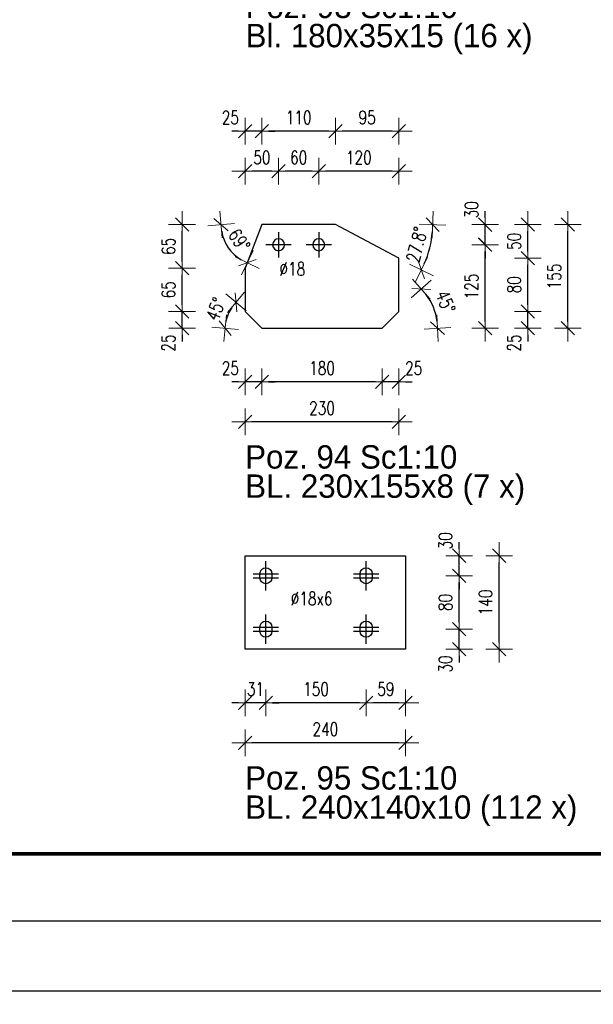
# Model space of a CAD drawing. Header units: millimetres. Extents: x 3515 to 4269, y 13087 to 13548.
# Tile 6 of 20: x 3919 to 4005, y 13087 to 13234. Entities that reach past the tile are written whole.
import ezdxf

# ---------------------------------------------------------------- set-up
doc = ezdxf.new("R2010")
doc.units = ezdxf.units.MM
doc.header["$LTSCALE"] = 10
doc.linetypes.add('MITTE', pattern=[2, 1.25, -0.25, 0.25, -0.25])
doc.layers.get('Defpoints').update_dxf_attribs({"color": 1})
doc.layers.add('_FORMATKA', color=8, linetype='Continuous', plot=False)
for name, color, linetype, lineweight in [('_RAMKA', 7, 'Continuous', 35), ('PS_DIM', 4, 'Continuous', 13), ('PS_SOLID', 7, 'Continuous', 30)]:
    doc.layers.add(name, color=color, linetype=linetype, lineweight=lineweight)
doc.layers.add('PS_MID', color=5, linetype='MITTE')
doc.layers.add('PS_PLATE', color=1, linetype='Continuous')
doc.styles.add('simplex', font='simplex.shx', dxfattribs={"width": 0.75})
doc.dimstyles.new('1_10_PRZ', dxfattribs={"dimtxt": 2, "dimasz": 1, "dimexe": 2, "dimexo": 5, "dimgap": 1, "dimtad": 1, "dimdec": 0, "dimlfac": 10, "dimtxsty": 'simplex', "dimblk": 'dimznak', "dimcen": 2, "dimse1": 1, "dimse2": 1, "dimclrt": 3, "dimadec": 1, "dimazin": 0, "dimtfac": 1, "dimtdec": 0, "dimtix": 1, "dimtmove": 2, "dimatfit": 3, "dimldrblk": 'dim-grot', "dimfxl": 1, "dimarcsym": 0})
doc.dimstyles.new('1_10_PRZ_DS1-LS10', dxfattribs={"dimtxt": 2, "dimasz": 1, "dimexe": 2, "dimexo": 5, "dimgap": 1, "dimtad": 1, "dimdec": 0, "dimlfac": 10, "dimtxsty": 'simplex', "dimblk": 'dimznak', "dimcen": 2, "dimse1": 1, "dimse2": 1, "dimclrt": 3, "dimadec": 1, "dimazin": 0, "dimtfac": 1, "dimtdec": 0, "dimtix": 1, "dimtmove": 2, "dimatfit": 3, "dimldrblk": 'dim-grot', "dimfxl": 1, "dimarcsym": 0})

# ---------------------------------------------------------------- blocks, each defined once
blk = doc.blocks.new('dimznak')
at = {"color": 0}
for points in [[(0, 2), (0, -2)], [(-2, 0), (2, 0)]]:
    blk.add_lwpolyline(points, dxfattribs=at)
at = {"color": 2}
blk.add_lwpolyline([(1, 1), (-1, -1)], dxfattribs=at)
blk = doc.blocks.new('*D149')
at = {"layer": 'Defpoints', "color": 0, "transparency": 16777216}
for p in [(3975.92, 13190.55), (3981.41, 13190.2), (3973.42, 13188.05), (3976.95, 13188.05)]:
    blk.add_point(p, dxfattribs=at)
at = {"layer": 'PS_DIM', "color": 0, "lineweight": -2, "transparency": 16777216}
blk.add_arc((3973.42, 13188.05), 8.28, 6.928, 38.072, dxfattribs=at)
for p, rotation in [((3979.27, 13193.91), 131.5359977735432), ((3981.69, 13188.05), 273.464002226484)]:
    blk.add_blockref('dimznak', p, dxfattribs=dict(at, rotation=rotation))
at = {"layer": 'PS_DIM', "color": 3, "transparency": 16777216, "insert": (3982.91, 13191.99), "char_height": 2, "attachment_point": 5, "rotation": 292.5, "style": 'simplex'}
blk.add_mtext('45%%d', dxfattribs=at)
blk = doc.blocks.new('dim-grot')
blk.add_hatch(color=256).paths.add_polyline_path([(0, 0), (-2, 0.5), (-2, -0.5)])
blk.add_lwpolyline([(0, 0), (-2, 0.5), (-2, -0.5), (0, 0)])
blk = doc.blocks.new('*D150')
at = {"layer": 'Defpoints', "color": 0, "transparency": 16777216}
for p in [(3966.42, 13203.55), (3977.15, 13203.55), (3980.21, 13198.94), (3975.92, 13198.55)]:
    blk.add_point(p, dxfattribs=at)
at = {"layer": 'PS_DIM', "color": 0, "lineweight": -2, "transparency": 16777216}
blk.add_arc((3966.42, 13203.55), 14.54, 336.1822, 356.0592, dxfattribs=at)
for p, rotation in [((3980.96, 13203.55), 88.02961522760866), ((3979.29, 13196.78), 244.2118441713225)]:
    blk.add_blockref('dimznak', p, dxfattribs=dict(at, rotation=rotation))
at = {"layer": 'PS_DIM', "color": 3, "transparency": 16777216, "insert": (3978.59, 13200.55), "char_height": 2, "attachment_point": 5, "rotation": 76.1207, "style": 'simplex'}
blk.add_mtext('27.8%%d', dxfattribs=at)
blk = doc.blocks.new('*D151')
at = {"layer": 'Defpoints', "color": 0, "transparency": 16777216}
for p in [(3975.92, 13190.55), (3995.21, 13190.55), (3973.42, 13188.05)]:
    blk.add_point(p, dxfattribs=at)
at = {"layer": 'PS_DIM', "color": 0, "lineweight": -2, "transparency": 16777216}
for p, q in [((3995.21, 13191.55), (3995.21, 13192.55)), ((3995.21, 13188.05), (3995.21, 13190.55)), ((3995.21, 13187.05), (3995.21, 13186.05))]:
    blk.add_line(p, q, dxfattribs=at)
for p, rotation in [((3995.21, 13190.55), 270), ((3995.21, 13188.05), 90)]:
    blk.add_blockref('dimznak', p, dxfattribs=dict(at, rotation=rotation))
at = {"layer": 'PS_DIM', "color": 3, "transparency": 16777216, "insert": (3993.17, 13185.84), "char_height": 2, "attachment_point": 5, "rotation": 90, "style": 'simplex'}
blk.add_mtext('25', dxfattribs=at)
blk = doc.blocks.new('*D155')
at = {"layer": 'Defpoints', "color": 0, "transparency": 16777216}
for p in [(3948.45, 13203.55), (3955.42, 13203.55), (3949.8, 13201.17), (3952.92, 13197.05)]:
    blk.add_point(p, dxfattribs=at)
at = {"layer": 'PS_DIM', "color": 0, "lineweight": -2, "transparency": 16777216}
blk.add_arc((3955.42, 13203.55), 6.1, 189.3965, 239.566, dxfattribs=at)
for p, rotation in [((3949.31, 13203.55), 94.69822964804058), ((3953.23, 13197.86), 334.26425932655)]:
    blk.add_blockref('dimznak', p, dxfattribs=dict(at, rotation=rotation))
at = {"layer": 'PS_DIM', "color": 3, "transparency": 16777216, "insert": (3952.04, 13201.23), "char_height": 2, "attachment_point": 5, "rotation": 304.4812, "style": 'simplex'}
blk.add_mtext('69%%d', dxfattribs=at)
blk = doc.blocks.new('*D156')
at = {"layer": 'Defpoints', "color": 0, "transparency": 16777216}
for p in [(3950.67, 13190.8), (3952.92, 13190.55), (3951.88, 13188.05), (3955.42, 13188.05)]:
    blk.add_point(p, dxfattribs=at)
at = {"layer": 'PS_DIM', "color": 0, "lineweight": -2, "transparency": 16777216}
blk.add_arc((3955.42, 13188.05), 5.48, 145.462, 169.538, dxfattribs=at)
for p, rotation in [((3951.54, 13191.93), 50.23100988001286), ((3949.93, 13188.05), 264.7689901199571)]:
    blk.add_blockref('dimznak', p, dxfattribs=dict(at, rotation=rotation))
at = {"layer": 'PS_DIM', "color": 3, "transparency": 16777216, "insert": (3948.5, 13190.92), "char_height": 2, "attachment_point": 5, "rotation": 67.5, "style": 'simplex'}
blk.add_mtext('45%%d', dxfattribs=at)
blk = doc.blocks.new('*D158')
at = {"layer": 'Defpoints', "color": 0, "transparency": 16777216}
for p in [(3952.92, 13203.55), (3988.83, 13203.55), (3963.92, 13200.55)]:
    blk.add_point(p, dxfattribs=at)
at = {"layer": 'PS_DIM', "color": 0, "lineweight": -2, "transparency": 16777216}
for p, q in [((3988.83, 13204.55), (3988.83, 13205.55)), ((3988.83, 13200.55), (3988.83, 13203.55)), ((3988.83, 13199.55), (3988.83, 13198.55))]:
    blk.add_line(p, q, dxfattribs=at)
for p, rotation in [((3988.83, 13203.55), 270), ((3988.83, 13200.55), 90)]:
    blk.add_blockref('dimznak', p, dxfattribs=dict(at, rotation=rotation))
at = {"layer": 'PS_DIM', "color": 3, "transparency": 16777216, "insert": (3986.79, 13205.77), "char_height": 2, "attachment_point": 5, "rotation": 90, "style": 'simplex'}
blk.add_mtext('30', dxfattribs=at)
blk = doc.blocks.new('*D159')
at = {"layer": 'Defpoints', "color": 0, "transparency": 16777216}
for p in [(3943.47, 13190.55), (3952.92, 13190.55), (3955.42, 13188.05)]:
    blk.add_point(p, dxfattribs=at)
at = {"layer": 'PS_DIM', "color": 0, "lineweight": -2, "transparency": 16777216}
for p, q in [((3943.47, 13191.55), (3943.47, 13192.55)), ((3943.47, 13188.05), (3943.47, 13190.55)), ((3943.47, 13187.05), (3943.47, 13186.05))]:
    blk.add_line(p, q, dxfattribs=at)
for p, rotation in [((3943.47, 13190.55), 270), ((3943.47, 13188.05), 90)]:
    blk.add_blockref('dimznak', p, dxfattribs=dict(at, rotation=rotation))
at = {"layer": 'PS_DIM', "color": 3, "transparency": 16777216, "insert": (3941.43, 13185.84), "char_height": 2, "attachment_point": 5, "rotation": 90, "style": 'simplex'}
blk.add_mtext('25', dxfattribs=at)
blk = doc.blocks.new('*D162')
at = {"layer": 'Defpoints', "color": 0, "transparency": 16777216}
for p in [(3975.92, 13190.55), (3973.42, 13188.05), (3973.42, 13180.05)]:
    blk.add_point(p, dxfattribs=at)
at = {"layer": 'PS_DIM', "color": 0, "lineweight": -2, "transparency": 16777216}
for p, q in [((3972.42, 13180.05), (3971.42, 13180.05)), ((3975.92, 13180.05), (3973.42, 13180.05)), ((3976.92, 13180.05), (3977.92, 13180.05))]:
    blk.add_line(p, q, dxfattribs=at)
blk.add_blockref('dimznak', (3973.42, 13180.05), dxfattribs=at)
at = {"layer": 'PS_DIM', "color": 0, "lineweight": -2, "transparency": 16777216, "rotation": 180}
blk.add_blockref('dimznak', (3975.92, 13180.05), dxfattribs=at)
at = {"layer": 'PS_DIM', "color": 3, "transparency": 16777216, "insert": (3978.13, 13182.09), "char_height": 2, "attachment_point": 5, "style": 'simplex'}
blk.add_mtext('25', dxfattribs=at)
blk = doc.blocks.new('*D163')
at = {"layer": 'Defpoints', "color": 0, "transparency": 16777216}
for p in [(3955.42, 13188.05), (3973.42, 13188.05), (3955.42, 13180.05)]:
    blk.add_point(p, dxfattribs=at)
at = {"layer": 'PS_DIM', "color": 0, "lineweight": -2, "transparency": 16777216}
blk.add_line((3972.42, 13180.05), (3956.42, 13180.05), dxfattribs=at)
at = {"layer": 'PS_DIM', "color": 0, "lineweight": -2, "transparency": 16777216, "rotation": 180}
blk.add_blockref('dimznak', (3955.42, 13180.05), dxfattribs=at)
at = {"layer": 'PS_DIM', "color": 0, "lineweight": -2, "transparency": 16777216}
blk.add_blockref('dimznak', (3973.42, 13180.05), dxfattribs=at)
at = {"layer": 'PS_DIM', "color": 3, "transparency": 16777216, "insert": (3964.42, 13182.09), "char_height": 2, "attachment_point": 5, "style": 'simplex'}
blk.add_mtext('180', dxfattribs=at)
blk = doc.blocks.new('*D164')
at = {"layer": 'Defpoints', "color": 0, "transparency": 16777216}
for p in [(3952.92, 13197.05), (3955.42, 13188.05), (3952.92, 13180.05)]:
    blk.add_point(p, dxfattribs=at)
at = {"layer": 'PS_DIM', "color": 0, "lineweight": -2, "transparency": 16777216}
for p, q in [((3951.92, 13180.05), (3950.92, 13180.05)), ((3955.42, 13180.05), (3952.92, 13180.05)), ((3956.42, 13180.05), (3957.42, 13180.05))]:
    blk.add_line(p, q, dxfattribs=at)
blk.add_blockref('dimznak', (3952.92, 13180.05), dxfattribs=at)
at = {"layer": 'PS_DIM', "color": 0, "lineweight": -2, "transparency": 16777216, "rotation": 180}
blk.add_blockref('dimznak', (3955.42, 13180.05), dxfattribs=at)
at = {"layer": 'PS_DIM', "color": 3, "transparency": 16777216, "insert": (3950.7, 13182.09), "char_height": 2, "attachment_point": 5, "style": 'simplex'}
blk.add_mtext('25', dxfattribs=at)
blk = doc.blocks.new('*D165')
at = {"layer": 'Defpoints', "color": 0, "transparency": 16777216}
for p in [(3952.92, 13188.05), (3975.92, 13188.05), (3952.92, 13174.05)]:
    blk.add_point(p, dxfattribs=at)
at = {"layer": 'PS_DIM', "color": 0, "lineweight": -2, "transparency": 16777216}
blk.add_line((3974.92, 13174.05), (3953.92, 13174.05), dxfattribs=at)
at = {"layer": 'PS_DIM', "color": 0, "lineweight": -2, "transparency": 16777216, "rotation": 180}
blk.add_blockref('dimznak', (3952.92, 13174.05), dxfattribs=at)
at = {"layer": 'PS_DIM', "color": 0, "lineweight": -2, "transparency": 16777216}
blk.add_blockref('dimznak', (3975.92, 13174.05), dxfattribs=at)
at = {"layer": 'PS_DIM', "color": 3, "transparency": 16777216, "insert": (3964.42, 13176.09), "char_height": 2, "attachment_point": 5, "style": 'simplex'}
blk.add_mtext('230', dxfattribs=at)
blk = doc.blocks.new('*D166')
at = {"layer": 'Defpoints', "color": 0, "transparency": 16777216}
for p in [(3963.92, 13211.55), (3963.92, 13200.55), (3975.92, 13198.55)]:
    blk.add_point(p, dxfattribs=at)
at = {"layer": 'PS_DIM', "color": 0, "lineweight": -2, "transparency": 16777216}
blk.add_line((3974.92, 13211.55), (3964.92, 13211.55), dxfattribs=at)
at = {"layer": 'PS_DIM', "color": 0, "lineweight": -2, "transparency": 16777216, "rotation": 180}
blk.add_blockref('dimznak', (3963.92, 13211.55), dxfattribs=at)
at = {"layer": 'PS_DIM', "color": 0, "lineweight": -2, "transparency": 16777216}
blk.add_blockref('dimznak', (3975.92, 13211.55), dxfattribs=at)
at = {"layer": 'PS_DIM', "color": 3, "transparency": 16777216, "insert": (3969.92, 13213.59), "char_height": 2, "attachment_point": 5, "style": 'simplex'}
blk.add_mtext('120', dxfattribs=at)
blk = doc.blocks.new('*D167')
at = {"layer": 'Defpoints', "color": 0, "transparency": 16777216}
for p in [(3957.92, 13211.55), (3957.92, 13200.55), (3963.92, 13200.55)]:
    blk.add_point(p, dxfattribs=at)
at = {"layer": 'PS_DIM', "color": 0, "lineweight": -2, "transparency": 16777216}
blk.add_line((3962.92, 13211.55), (3958.92, 13211.55), dxfattribs=at)
at = {"layer": 'PS_DIM', "color": 0, "lineweight": -2, "transparency": 16777216, "rotation": 180}
blk.add_blockref('dimznak', (3957.92, 13211.55), dxfattribs=at)
at = {"layer": 'PS_DIM', "color": 0, "lineweight": -2, "transparency": 16777216}
blk.add_blockref('dimznak', (3963.92, 13211.55), dxfattribs=at)
at = {"layer": 'PS_DIM', "color": 3, "transparency": 16777216, "insert": (3960.92, 13213.59), "char_height": 2, "attachment_point": 5, "style": 'simplex'}
blk.add_mtext('60', dxfattribs=at)
blk = doc.blocks.new('*D168')
at = {"layer": 'Defpoints', "color": 0, "transparency": 16777216}
for p in [(3952.92, 13211.55), (3952.92, 13203.55), (3957.92, 13200.55)]:
    blk.add_point(p, dxfattribs=at)
at = {"layer": 'PS_DIM', "color": 0, "lineweight": -2, "transparency": 16777216}
blk.add_line((3956.92, 13211.55), (3953.92, 13211.55), dxfattribs=at)
at = {"layer": 'PS_DIM', "color": 0, "lineweight": -2, "transparency": 16777216, "rotation": 180}
blk.add_blockref('dimznak', (3952.92, 13211.55), dxfattribs=at)
at = {"layer": 'PS_DIM', "color": 0, "lineweight": -2, "transparency": 16777216}
blk.add_blockref('dimznak', (3957.92, 13211.55), dxfattribs=at)
at = {"layer": 'PS_DIM', "color": 3, "transparency": 16777216, "insert": (3955.42, 13213.59), "char_height": 2, "attachment_point": 5, "style": 'simplex'}
blk.add_mtext('50', dxfattribs=at)
blk = doc.blocks.new('*D169')
at = {"layer": 'Defpoints', "color": 0, "transparency": 16777216}
for p in [(3966.42, 13217.55), (3966.42, 13203.55), (3975.92, 13198.55)]:
    blk.add_point(p, dxfattribs=at)
at = {"layer": 'PS_DIM', "color": 0, "lineweight": -2, "transparency": 16777216}
blk.add_line((3974.92, 13217.55), (3967.42, 13217.55), dxfattribs=at)
at = {"layer": 'PS_DIM', "color": 0, "lineweight": -2, "transparency": 16777216, "rotation": 180}
blk.add_blockref('dimznak', (3966.42, 13217.55), dxfattribs=at)
at = {"layer": 'PS_DIM', "color": 0, "lineweight": -2, "transparency": 16777216}
blk.add_blockref('dimznak', (3975.92, 13217.55), dxfattribs=at)
at = {"layer": 'PS_DIM', "color": 3, "transparency": 16777216, "insert": (3971.17, 13219.59), "char_height": 2, "attachment_point": 5, "style": 'simplex'}
blk.add_mtext('95', dxfattribs=at)
blk = doc.blocks.new('*D170')
at = {"layer": 'Defpoints', "color": 0, "transparency": 16777216}
for p in [(3955.42, 13217.55), (3955.42, 13203.55), (3966.42, 13203.55)]:
    blk.add_point(p, dxfattribs=at)
at = {"layer": 'PS_DIM', "color": 0, "lineweight": -2, "transparency": 16777216}
blk.add_line((3965.42, 13217.55), (3956.42, 13217.55), dxfattribs=at)
at = {"layer": 'PS_DIM', "color": 0, "lineweight": -2, "transparency": 16777216, "rotation": 180}
blk.add_blockref('dimznak', (3955.42, 13217.55), dxfattribs=at)
at = {"layer": 'PS_DIM', "color": 0, "lineweight": -2, "transparency": 16777216}
blk.add_blockref('dimznak', (3966.42, 13217.55), dxfattribs=at)
at = {"layer": 'PS_DIM', "color": 3, "transparency": 16777216, "insert": (3960.92, 13219.59), "char_height": 2, "attachment_point": 5, "style": 'simplex'}
blk.add_mtext('110', dxfattribs=at)
blk = doc.blocks.new('*D171')
at = {"layer": 'Defpoints', "color": 0, "transparency": 16777216}
for p in [(3952.92, 13217.55), (3955.42, 13203.55), (3952.92, 13197.05)]:
    blk.add_point(p, dxfattribs=at)
at = {"layer": 'PS_DIM', "color": 0, "lineweight": -2, "transparency": 16777216}
for p, q in [((3951.92, 13217.55), (3950.92, 13217.55)), ((3955.42, 13217.55), (3952.92, 13217.55)), ((3956.42, 13217.55), (3957.42, 13217.55))]:
    blk.add_line(p, q, dxfattribs=at)
blk.add_blockref('dimznak', (3952.92, 13217.55), dxfattribs=at)
at = {"layer": 'PS_DIM', "color": 0, "lineweight": -2, "transparency": 16777216, "rotation": 180}
blk.add_blockref('dimznak', (3955.42, 13217.55), dxfattribs=at)
at = {"layer": 'PS_DIM', "color": 3, "transparency": 16777216, "insert": (3950.7, 13219.59), "char_height": 2, "attachment_point": 5, "style": 'simplex'}
blk.add_mtext('25', dxfattribs=at)
blk = doc.blocks.new('*D172')
at = {"layer": 'Defpoints', "color": 0, "transparency": 16777216}
for p in [(3971.02, 13143.02), (3984.92, 13143.02), (3976.92, 13140.02)]:
    blk.add_point(p, dxfattribs=at)
at = {"layer": 'PS_DIM', "color": 0, "lineweight": -2, "transparency": 16777216}
for p, q in [((3984.92, 13144.02), (3984.92, 13145.02)), ((3984.92, 13140.02), (3984.92, 13143.02)), ((3984.92, 13139.02), (3984.92, 13138.02))]:
    blk.add_line(p, q, dxfattribs=at)
for p, rotation in [((3984.92, 13143.02), 270), ((3984.92, 13140.02), 90)]:
    blk.add_blockref('dimznak', p, dxfattribs=dict(at, rotation=rotation))
at = {"layer": 'PS_DIM', "color": 3, "transparency": 16777216, "insert": (3982.88, 13137.81), "char_height": 2, "attachment_point": 5, "rotation": 90, "style": 'simplex'}
blk.add_mtext('30', dxfattribs=at)
blk = doc.blocks.new('*D173')
at = {"layer": 'Defpoints', "color": 0, "transparency": 16777216}
for p in [(3971.02, 13151.02), (3984.92, 13151.02), (3971.02, 13143.02)]:
    blk.add_point(p, dxfattribs=at)
at = {"layer": 'PS_DIM', "color": 0, "lineweight": -2, "transparency": 16777216}
blk.add_line((3984.92, 13144.02), (3984.92, 13150.02), dxfattribs=at)
for p, rotation in [((3984.92, 13151.02), 90), ((3984.92, 13143.02), 270)]:
    blk.add_blockref('dimznak', p, dxfattribs=dict(at, rotation=rotation))
at = {"layer": 'PS_DIM', "color": 3, "transparency": 16777216, "insert": (3982.88, 13147.02), "char_height": 2, "attachment_point": 5, "rotation": 90, "style": 'simplex'}
blk.add_mtext('80', dxfattribs=at)
blk = doc.blocks.new('*D174')
at = {"layer": 'Defpoints', "color": 0, "transparency": 16777216}
for p in [(3976.92, 13154.02), (3984.92, 13154.02), (3971.02, 13151.02)]:
    blk.add_point(p, dxfattribs=at)
at = {"layer": 'PS_DIM', "color": 0, "lineweight": -2, "transparency": 16777216}
for p, q in [((3984.92, 13155.02), (3984.92, 13156.02)), ((3984.92, 13151.02), (3984.92, 13154.02)), ((3984.92, 13150.02), (3984.92, 13149.02))]:
    blk.add_line(p, q, dxfattribs=at)
for p, rotation in [((3984.92, 13154.02), 270), ((3984.92, 13151.02), 90)]:
    blk.add_blockref('dimznak', p, dxfattribs=dict(at, rotation=rotation))
at = {"layer": 'PS_DIM', "color": 3, "transparency": 16777216, "insert": (3982.88, 13156.24), "char_height": 2, "attachment_point": 5, "rotation": 90, "style": 'simplex'}
blk.add_mtext('30', dxfattribs=at)
blk = doc.blocks.new('*D175')
at = {"layer": 'Defpoints', "color": 0, "transparency": 16777216}
for p in [(3976.92, 13154.02), (3990.92, 13154.02), (3976.92, 13140.02)]:
    blk.add_point(p, dxfattribs=at)
at = {"layer": 'PS_DIM', "color": 0, "lineweight": -2, "transparency": 16777216}
blk.add_line((3990.92, 13141.02), (3990.92, 13153.02), dxfattribs=at)
for p, rotation in [((3990.92, 13154.02), 90), ((3990.92, 13140.02), 270)]:
    blk.add_blockref('dimznak', p, dxfattribs=dict(at, rotation=rotation))
at = {"layer": 'PS_DIM', "color": 3, "transparency": 16777216, "insert": (3988.88, 13147.02), "char_height": 2, "attachment_point": 5, "rotation": 90, "style": 'simplex'}
blk.add_mtext('140', dxfattribs=at)
blk = doc.blocks.new('*D176')
at = {"layer": 'Defpoints', "color": 0, "transparency": 16777216}
for p in [(3971.02, 13143.02), (3976.92, 13140.02), (3971.02, 13132.02)]:
    blk.add_point(p, dxfattribs=at)
at = {"layer": 'PS_DIM', "color": 0, "lineweight": -2, "transparency": 16777216}
blk.add_line((3975.92, 13132.02), (3972.02, 13132.02), dxfattribs=at)
at = {"layer": 'PS_DIM', "color": 0, "lineweight": -2, "transparency": 16777216, "rotation": 180}
blk.add_blockref('dimznak', (3971.02, 13132.02), dxfattribs=at)
at = {"layer": 'PS_DIM', "color": 0, "lineweight": -2, "transparency": 16777216}
blk.add_blockref('dimznak', (3976.92, 13132.02), dxfattribs=at)
at = {"layer": 'PS_DIM', "color": 3, "transparency": 16777216, "insert": (3973.97, 13134.06), "char_height": 2, "attachment_point": 5, "style": 'simplex'}
blk.add_mtext('59', dxfattribs=at)
blk = doc.blocks.new('*D177')
at = {"layer": 'Defpoints', "color": 0, "transparency": 16777216}
for p in [(3956.02, 13143.02), (3971.02, 13143.02), (3956.02, 13132.02)]:
    blk.add_point(p, dxfattribs=at)
at = {"layer": 'PS_DIM', "color": 0, "lineweight": -2, "transparency": 16777216}
blk.add_line((3970.02, 13132.02), (3957.02, 13132.02), dxfattribs=at)
at = {"layer": 'PS_DIM', "color": 0, "lineweight": -2, "transparency": 16777216, "rotation": 180}
blk.add_blockref('dimznak', (3956.02, 13132.02), dxfattribs=at)
at = {"layer": 'PS_DIM', "color": 0, "lineweight": -2, "transparency": 16777216}
blk.add_blockref('dimznak', (3971.02, 13132.02), dxfattribs=at)
at = {"layer": 'PS_DIM', "color": 3, "transparency": 16777216, "insert": (3963.52, 13134.06), "char_height": 2, "attachment_point": 5, "style": 'simplex'}
blk.add_mtext('150', dxfattribs=at)
blk = doc.blocks.new('*D178')
at = {"layer": 'Defpoints', "color": 0, "transparency": 16777216}
for p in [(3956.02, 13143.02), (3952.92, 13140.02), (3952.92, 13132.02)]:
    blk.add_point(p, dxfattribs=at)
at = {"layer": 'PS_DIM', "color": 0, "lineweight": -2, "transparency": 16777216}
for p, q in [((3951.92, 13132.02), (3950.92, 13132.02)), ((3956.02, 13132.02), (3952.92, 13132.02)), ((3957.02, 13132.02), (3958.02, 13132.02))]:
    blk.add_line(p, q, dxfattribs=at)
blk.add_blockref('dimznak', (3952.92, 13132.02), dxfattribs=at)
at = {"layer": 'PS_DIM', "color": 0, "lineweight": -2, "transparency": 16777216, "rotation": 180}
blk.add_blockref('dimznak', (3956.02, 13132.02), dxfattribs=at)
at = {"layer": 'PS_DIM', "color": 3, "transparency": 16777216, "insert": (3954.47, 13134.06), "char_height": 2, "attachment_point": 5, "style": 'simplex'}
blk.add_mtext('31', dxfattribs=at)
blk = doc.blocks.new('*D179')
at = {"layer": 'Defpoints', "color": 0, "transparency": 16777216}
for p in [(3952.92, 13140.02), (3976.92, 13140.02), (3952.92, 13126.02)]:
    blk.add_point(p, dxfattribs=at)
at = {"layer": 'PS_DIM', "color": 0, "lineweight": -2, "transparency": 16777216}
blk.add_line((3975.92, 13126.02), (3953.92, 13126.02), dxfattribs=at)
at = {"layer": 'PS_DIM', "color": 0, "lineweight": -2, "transparency": 16777216, "rotation": 180}
blk.add_blockref('dimznak', (3952.92, 13126.02), dxfattribs=at)
at = {"layer": 'PS_DIM', "color": 0, "lineweight": -2, "transparency": 16777216}
blk.add_blockref('dimznak', (3976.92, 13126.02), dxfattribs=at)
at = {"layer": 'PS_DIM', "color": 3, "transparency": 16777216, "insert": (3964.92, 13128.06), "char_height": 2, "attachment_point": 5, "style": 'simplex'}
blk.add_mtext('240', dxfattribs=at)
blk = doc.blocks.new('*X458')
at = {"color": 0}
for s, p in [('Poz. 93 Sc1:10', (3973.7, 13234.46)), ('Bl. 180x35x15 (16 x)', (3973.7, 13230.09))]:
    blk.add_text(s, height=3.5, dxfattribs=at).set_placement(p)
blk = doc.blocks.new('*X477')
at = {"color": 0}
for s, p in [('Poz. 94 Sc1:10', (3952.92, 13167.05)), ('BL. 230x155x8 (7 x)', (3952.92, 13162.68))]:
    blk.add_text(s, height=3.5, dxfattribs=at).set_placement(p)
blk = doc.blocks.new('*X478')
at = {"color": 0}
for s, p in [('Poz. 95 Sc1:10', (3952.92, 13119.02, 0.8)), ('BL. 240x140x10 (112 x)', (3952.92, 13114.65, 0.8))]:
    blk.add_text(s, height=3.5, dxfattribs=at).set_placement(p)
blk = doc.blocks.new('*X504')
at = {"layer": 'PS_MID', "color": 5, "linetype": 'MITTE'}
for p, q in [((3957.92, 13202.45), (3957.92, 13198.65)), ((3963.92, 13202.45), (3963.92, 13198.65)), ((3959.82, 13200.55), (3956.02, 13200.55)), ((3965.82, 13200.55), (3962.02, 13200.55))]:
    blk.add_line(p, q, dxfattribs=at)
at = {"layer": 'PS_SOLID', "color": 7, "linetype": 'Continuous'}
for p, q in [((3955.42, 13203.55), (3952.92, 13197.05)), ((3966.42, 13203.55), (3955.42, 13203.55)), ((3975.92, 13198.55), (3966.42, 13203.55)), ((3975.92, 13190.55), (3975.92, 13198.55)), ((3952.92, 13197.05), (3952.92, 13190.55)), ((3952.92, 13190.55), (3955.42, 13188.05)), ((3973.42, 13188.05), (3975.92, 13190.55)), ((3955.42, 13188.05), (3973.42, 13188.05))]:
    blk.add_line(p, q, dxfattribs=at)
at = {"layer": 'PS_SOLID', "color": 7, "extrusion": (0, 0, -1)}
for centre in [(-3957.92, 13200.55), (-3963.92, 13200.55)]:
    blk.add_circle(centre, 0.9, dxfattribs=at)
blk = doc.blocks.new('*X505')
at = {"layer": 'PS_MID', "color": 5, "linetype": 'MITTE'}
for p, q in [((3956.02, 13148.82), (3956.02, 13153.22)), ((3971.02, 13148.82), (3971.02, 13153.22)), ((3954.12, 13151.32), (3957.92, 13151.32)), ((3954.12, 13150.72), (3957.92, 13150.72)), ((3969.12, 13151.32), (3972.92, 13151.32)), ((3969.12, 13150.72), (3972.92, 13150.72)), ((3956.02, 13140.82), (3956.02, 13145.22)), ((3971.02, 13140.82), (3971.02, 13145.22)), ((3954.12, 13143.32), (3957.92, 13143.32)), ((3954.12, 13142.72), (3957.92, 13142.72)), ((3969.12, 13143.32), (3972.92, 13143.32)), ((3969.12, 13142.72), (3972.92, 13142.72))]:
    blk.add_line(p, q, dxfattribs=at)
at = {"layer": 'PS_SOLID', "color": 7, "linetype": 'Continuous'}
for p, q in [((3952.92, 13154.02), (3976.92, 13154.02)), ((3952.92, 13140.02), (3952.92, 13154.02)), ((3976.92, 13154.02), (3976.92, 13140.02)), ((3955.12, 13150.72), (3955.12, 13151.32)), ((3956.92, 13151.32), (3956.92, 13150.72)), ((3970.12, 13150.72), (3970.12, 13151.32)), ((3971.92, 13151.32), (3971.92, 13150.72)), ((3955.12, 13142.72), (3955.12, 13143.32)), ((3956.92, 13143.32), (3956.92, 13142.72)), ((3970.12, 13142.72), (3970.12, 13143.32)), ((3971.92, 13143.32), (3971.92, 13142.72)), ((3976.92, 13140.02), (3952.92, 13140.02))]:
    blk.add_line(p, q, dxfattribs=at)
at = {"layer": 'PS_SOLID', "extrusion": (0, 0, -1)}
for centre, start, end in [((-3956.02, 13151.32), 0, 180), ((-3971.02, 13151.32), 0, 180), ((-3956.02, 13150.72), 180, 0), ((-3971.02, 13150.72), 180, 360), ((-3956.02, 13143.32), 0, 180), ((-3971.02, 13143.32), 0, 180), ((-3956.02, 13142.72), 180, 0), ((-3971.02, 13142.72), 180, 360)]:
    blk.add_arc(centre, 0.9, start, end, dxfattribs=at)

msp = doc.modelspace()

# ---------------------------------------------------------------- linework, layer by layer
at = {"layer": '_FORMATKA', "lineweight": -3}
msp.add_lwpolyline([(3517, 13099.409), (4267, 13099.409), (4267, 13519.409), (3517, 13519.409)], close=True, dxfattribs=at)
at = {"layer": '_RAMKA', "lineweight": -3, "const_width": 0.5}
msp.add_lwpolyline([(3547, 13109.409), (4257, 13109.409), (4257, 13509.409), (3547, 13509.409)], close=True, dxfattribs=at)

# ---------------------------------------------------------------- block references
for name, p in [('*X458', (-20.718, 0)), ('*X477', (0, 0)), ('*X478', (0, 0))]:
    msp.add_blockref(name, p)
at = {"layer": 'PS_PLATE'}
for name in ['*X504', '*X505']:
    msp.add_blockref(name, (0, 0), dxfattribs=at)

# ---------------------------------------------------------------- texts
at = {"layer": 'PS_DIM', "char_height": 2, "attachment_point": 7, "style": 'simplex'}
for s, insert in [('\\A1;%%c18', (3958.045, 13195.918)), ('\\A1;%%c18x6', (3959.739, 13146.6, 0.8))]:
    msp.add_mtext(s, dxfattribs=dict(at, insert=insert))

# ---------------------------------------------------------------- dimensions: what is measured, and where the dimension line sits
at = {"layer": 'PS_DIM'}
for base, p1, p2, angle, text, picture, middle in [((3952.919, 13217.554), (3955.419, 13203.554), (3952.919, 13197.054), 180, '25', '*D171', (3950.705, 13219.594)), ((3955.419, 13217.554), (3966.419, 13203.554), (3955.419, 13203.554), 180, '110', '*D170', (3960.919, 13219.594)), ((3966.419, 13217.554), (3975.919, 13198.554), (3966.419, 13203.554), 180, '95', '*D169', (3971.169, 13219.594)), ((3952.919, 13211.554), (3957.919, 13200.554), (3952.919, 13203.554), 180, '50', '*D168', (3955.419, 13213.594)), ((3957.919, 13211.554), (3963.919, 13200.554), (3957.919, 13200.554), 180, '60', '*D167', (3960.919, 13213.594)), ((3963.919, 13211.554), (3975.919, 13198.554), (3963.919, 13200.554), 180, '120', '*D166', (3969.919, 13213.594)), ((3988.826, 13203.554), (3963.919, 13200.554), (3952.919, 13203.554), 90, '30', '*D158', (3986.786, 13205.768)), ((3952.919, 13180.054), (3955.419, 13188.054), (3952.919, 13197.054), 180, '25', '*D164', (3950.705, 13182.094)), ((3943.468, 13190.554), (3955.419, 13188.054), (3952.919, 13190.554), 90, '25', '*D159', (3941.428, 13185.84)), ((3995.207, 13190.554), (3973.419, 13188.054), (3975.919, 13190.554), 90, '25', '*D151', (3993.167, 13185.84)), ((3973.419, 13180.054), (3975.919, 13190.554), (3973.419, 13188.054), 180, '25', '*D162', (3978.133, 13182.094)), ((3952.919, 13174.054), (3975.919, 13188.054), (3952.919, 13188.054), 180, '230', '*D165', (3964.419, 13176.094)), ((3955.419, 13180.054), (3973.419, 13188.054), (3955.419, 13188.054), 180, '180', '*D163', (3964.419, 13182.094)), ((3984.919, 13154.023, 0.8), (3971.019, 13151.023, 0.8), (3976.919, 13154.023, 0.8), 90, '30', '*D174', (3982.879, 13156.237, 0.8)), ((3990.919, 13154.023, 0.8), (3976.919, 13140.023, 0.8), (3976.919, 13154.023, 0.8), 90, '140', '*D175', (3988.879, 13147.023, 0.8)), ((3984.919, 13151.023, 0.8), (3971.019, 13143.023, 0.8), (3971.019, 13151.023, 0.8), 90, '80', '*D173', (3982.879, 13147.023, 0.8)), ((3984.919, 13143.023, 0.8), (3976.919, 13140.023, 0.8), (3971.019, 13143.023, 0.8), 90, '30', '*D172', (3982.879, 13137.809, 0.8)), ((3952.919, 13132.023, 0.8), (3956.019, 13143.023, 0.8), (3952.919, 13140.023, 0.8), 180, '31', '*D178', (3954.469, 13134.063, 0.8)), ((3956.019, 13132.023, 0.8), (3971.019, 13143.023, 0.8), (3956.019, 13143.023, 0.8), 180, '150', '*D177', (3963.519, 13134.063, 0.8)), ((3971.019, 13132.023, 0.8), (3976.919, 13140.023, 0.8), (3971.019, 13143.023, 0.8), 180, '59', '*D176', (3973.969, 13134.063, 0.8)), ((3952.919, 13126.023, 0.8), (3976.919, 13140.023, 0.8), (3952.919, 13140.023, 0.8), 180, '240', '*D179', (3964.919, 13128.063, 0.8))]:
    dim = msp.add_linear_dim(base=base, p1=p1, p2=p2, angle=angle, text=text, dimstyle='1_10_PRZ_DS1-LS10', dxfattribs=at)
    dim.commit()
    dim.dimension.update_dxf_attribs({"geometry": picture, "text_midpoint": middle, "dimtype": 128})
for base, p1, p2, location, text in [((3943.468, 13203.554), (3952.919, 13197.054), (3966.419, 13203.554), (3941.428, 13200.304), '65'), ((3995.207, 13203.554), (3975.919, 13198.554), (3966.419, 13203.554), (3993.167, 13201.054), '50'), ((4001.207, 13203.554), (3975.919, 13188.054), (3975.919, 13203.554), (3999.167, 13195.804), '155'), ((3988.826, 13200.554), (3955.419, 13188.054), (3963.919, 13200.554), (3986.786, 13194.304), '125'), ((3995.207, 13198.554), (3975.919, 13190.554), (3975.919, 13198.554), (3993.167, 13194.554), '80'), ((3943.468, 13197.054), (3952.919, 13190.554), (3952.919, 13197.054), (3941.428, 13193.804), '65')]:
    msp.add_linear_dim(base=base, p1=p1, p2=p2, angle=90, location=location, text=text, dimstyle='1_10_PRZ_DS1-LS10', dxfattribs=at).render()
for base, center, p1, p2, text, picture, middle in [((3949.799, 13201.17), (3955.419, 13203.554), (3948.455, 13203.554), (3952.919, 13197.054), '69%%d', '*D155', (3952.035, 13201.23)), ((3980.209, 13198.938), (3966.419, 13203.554), (3975.919, 13198.554), (3977.154, 13203.554), '27.8%%d', '*D150', (3978.595, 13200.545)), ((3981.412, 13190.196), (3973.419, 13188.054), (3976.954, 13188.054), (3975.919, 13190.554), '45%%d', '*D149', (3982.912, 13191.986)), ((3950.669, 13190.796), (3955.419, 13188.054), (3952.919, 13190.554), (3951.883, 13188.054), '45%%d', '*D156', (3948.504, 13190.918))]:
    dim = msp.add_angular_dim_3p(base=base, center=center, p1=p1, p2=p2, text=text, dimstyle='1_10_PRZ_DS1-LS10', dxfattribs=at)
    dim.commit()
    dim.dimension.update_dxf_attribs({"geometry": picture, "text_midpoint": middle})
msp.add_linear_dim(base=(4267, 13088.894), p1=(3517, 13099.409), p2=(4267, 13099.409), dimstyle='1_10_PRZ', dxfattribs=at).render()

doc.saveas('drawing.dxf')
